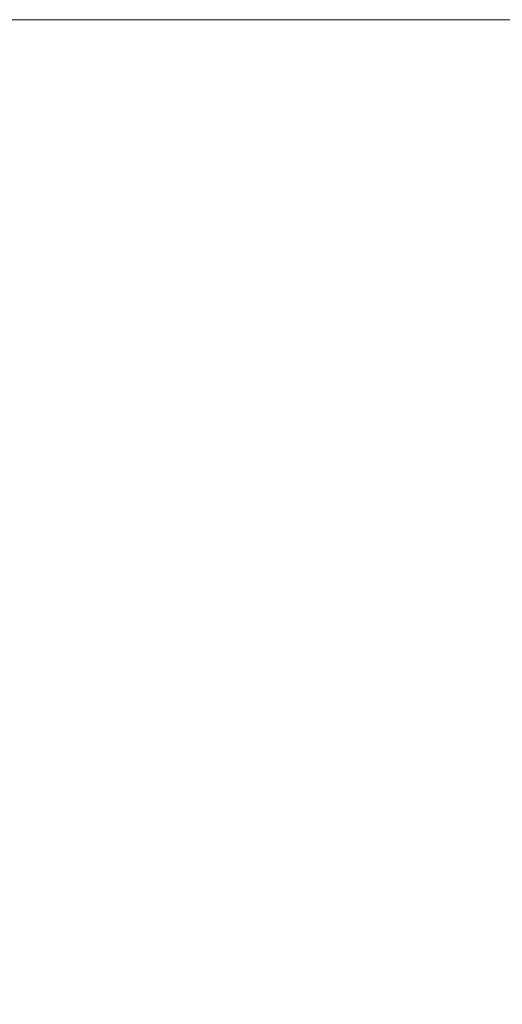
# Model space of a CAD drawing. Extents: x -24 to 2001456, y -723 to 1994347.
# Tile 6 of 11: x 194 to 266, y 132 to 278. Entities that reach past the tile are written whole.
import ezdxf

# ---------------------------------------------------------------- set-up
doc = ezdxf.new("R2010")
doc.units = 0
doc.header["$MEASUREMENT"] = 0
doc.layers.add('B_ANNO_NOPLOT', color=47, linetype='Continuous', lineweight=18, plot=False)

# ---------------------------------------------------------------- blocks, each defined once
blk = doc.blocks.new('*U121')
at = {"layer": 'B_ANNO_NOPLOT', "flags": 128}
blk.add_lwpolyline([(0, -1085.1956), (0, -770.1956), (404.9096, -770.1956), (404.9096, -786.6267), (472.5, -786.6267), (472.5, -1034.5711), (395.7134, -1034.5711), (395.7134, -1085.1956)], close=True, dxfattribs=at)
blk = doc.blocks.new('INS_G45WDET_BASE')
at = {"layer": 'B_ANNO_NOPLOT', "flags": 128}
blk.add_lwpolyline([(0, -12), (0, 303), (404.91, 303), (404.91, 286.57), (472.5, 286.57), (472.5, 38.62), (395.71, 38.62), (395.71, -12)], close=True, dxfattribs=at)

msp = doc.modelspace()

# ---------------------------------------------------------------- block references
msp.add_blockref('*U121', (-24.4, 1048.41))

# ---------------------------------------------------------------- next in the draw order: block references
msp.add_blockref('INS_G45WDET_BASE', (-24.4, -24.79))

doc.saveas('drawing.dxf')
